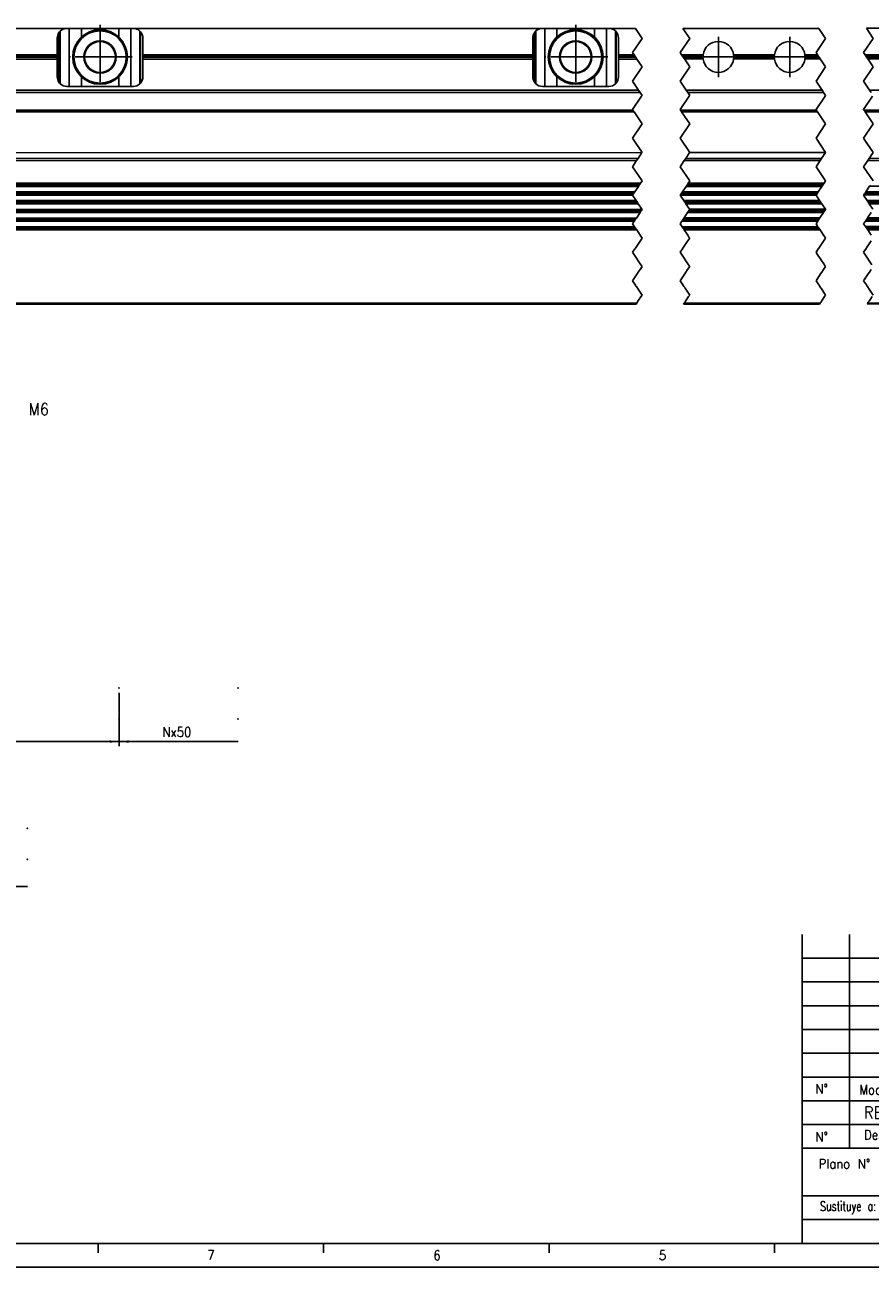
# Model space of a CAD drawing. Header units: millimetres. Extents: x -285 to 1270, y -233 to 203.
# Tile 4 of 26: x -44 to 134, y -217 to 44. Entities that reach past the tile are written whole.
import ezdxf

# ---------------------------------------------------------------- set-up
doc = ezdxf.new("R2010")
doc.units = ezdxf.units.MM
doc.linetypes.add('DOT_CENTER', pattern=[14, 12, -1, 0, -1])
doc.layers.add('1', color=7, linetype='Continuous')
doc.styles.add('CONVERTER_11', font='txt.shx', dxfattribs={"width": 0.9})
doc.styles.add('CONVERTER_13', font='txt.shx', dxfattribs={"width": 0.72})
doc.dimstyles.new('ME10_DIM_10', dxfattribs={"dimtxt": 2, "dimasz": 2, "dimexe": 1, "dimexo": 1, "dimgap": 1, "dimtad": 1, "dimdsep": 46, "dimtxsty": 'CONVERTER_11', "dimsah": 1, "dimcen": 0.09, "dimclrd": 2, "dimclre": 2, "dimclrt": 2, "dimadec": 0, "dimazin": 0, "dimtfac": 1, "dimtdec": 4, "dimtix": 1, "dimtmove": 0, "dimatfit": 3, "dimfxl": 1, "dimtolj": 1, "dimtzin": 0, "dimarcsym": 0})
doc.dimstyles.new('ME10_DIM_11', dxfattribs={"dimtxt": 2, "dimasz": 2, "dimexe": 1, "dimexo": 1, "dimgap": 1, "dimtad": 1, "dimdsep": 46, "dimtxsty": 'CONVERTER_11', "dimsah": 1, "dimcen": 0.09, "dimclrd": 2, "dimclre": 2, "dimclrt": 2, "dimadec": 0, "dimazin": 0, "dimtfac": 1, "dimtdec": 4, "dimtix": 1, "dimtmove": 0, "dimatfit": 3, "dimfxl": 1, "dimtolj": 1, "dimtzin": 0, "dimarcsym": 0})
doc.dimstyles.new('ME10_DIM_12', dxfattribs={"dimtxt": 2, "dimasz": 2, "dimexe": 1, "dimexo": 1, "dimgap": 1, "dimtad": 1, "dimdsep": 46, "dimtxsty": 'CONVERTER_11', "dimsah": 1, "dimcen": 0.09, "dimclrd": 2, "dimclre": 2, "dimclrt": 2, "dimadec": 0, "dimazin": 0, "dimtfac": 1, "dimtdec": 4, "dimtix": 1, "dimtmove": 0, "dimatfit": 3, "dimfxl": 1, "dimtolj": 1, "dimtzin": 0, "dimarcsym": 0})
doc.dimstyles.new('ME10_DIM_13', dxfattribs={"dimtxt": 2, "dimasz": 2, "dimexe": 1, "dimexo": 1, "dimgap": 1, "dimtad": 1, "dimdsep": 46, "dimtxsty": 'CONVERTER_11', "dimsah": 1, "dimcen": 0.09, "dimclrd": 2, "dimclre": 2, "dimclrt": 2, "dimadec": 0, "dimazin": 0, "dimtfac": 1, "dimtdec": 4, "dimtix": 1, "dimtmove": 0, "dimatfit": 3, "dimfxl": 1, "dimtolj": 1, "dimtzin": 0, "dimarcsym": 0})
doc.dimstyles.new('ME10_DIM_14', dxfattribs={"dimtxt": 2, "dimasz": 2, "dimexe": 1, "dimexo": 1, "dimgap": 1, "dimtad": 1, "dimdsep": 46, "dimtxsty": 'CONVERTER_11', "dimsah": 1, "dimcen": 0.09, "dimclrd": 2, "dimclre": 2, "dimclrt": 2, "dimadec": 0, "dimazin": 0, "dimtfac": 1, "dimtdec": 4, "dimtix": 1, "dimtmove": 0, "dimatfit": 3, "dimfxl": 1, "dimtolj": 1, "dimtzin": 0, "dimarcsym": 0})
doc.dimstyles.new('ME10_DIM_15', dxfattribs={"dimtxt": 2, "dimasz": 2, "dimexe": 1, "dimexo": 1, "dimgap": 1, "dimtad": 1, "dimdsep": 46, "dimtxsty": 'CONVERTER_11', "dimsah": 1, "dimcen": 0.09, "dimclrd": 2, "dimclre": 2, "dimclrt": 2, "dimadec": 0, "dimazin": 0, "dimtfac": 1, "dimtdec": 4, "dimtix": 1, "dimtmove": 0, "dimatfit": 3, "dimfxl": 1, "dimtolj": 1, "dimtzin": 0, "dimarcsym": 0})
doc.dimstyles.new('ME10_DIM_16', dxfattribs={"dimtxt": 2, "dimasz": 2, "dimexe": 1, "dimexo": 1, "dimgap": 1, "dimtad": 1, "dimdsep": 46, "dimtxsty": 'CONVERTER_11', "dimsah": 1, "dimcen": 0.09, "dimclrd": 2, "dimclre": 2, "dimclrt": 2, "dimadec": 0, "dimazin": 0, "dimtfac": 1, "dimtdec": 4, "dimtix": 1, "dimtmove": 0, "dimatfit": 3, "dimfxl": 1, "dimtolj": 1, "dimtzin": 0, "dimarcsym": 0})
doc.dimstyles.new('ME10_DIM_17', dxfattribs={"dimtxt": 2, "dimasz": 2, "dimexe": 1, "dimexo": 1, "dimgap": 1, "dimtad": 1, "dimdsep": 46, "dimtxsty": 'CONVERTER_11', "dimsah": 1, "dimcen": 0.09, "dimclrd": 2, "dimclre": 2, "dimclrt": 2, "dimadec": 0, "dimazin": 0, "dimtfac": 1, "dimtdec": 4, "dimtix": 1, "dimtmove": 0, "dimatfit": 3, "dimfxl": 1, "dimtolj": 1, "dimtzin": 0, "dimarcsym": 0})
doc.dimstyles.new('ME10_DIM_18', dxfattribs={"dimtxt": 2, "dimasz": 2, "dimexe": 1, "dimexo": 1, "dimgap": 1, "dimtad": 1, "dimdsep": 46, "dimtxsty": 'CONVERTER_11', "dimsah": 1, "dimcen": 0.09, "dimclrd": 2, "dimclre": 2, "dimclrt": 2, "dimadec": 0, "dimazin": 0, "dimtfac": 1, "dimtdec": 4, "dimtix": 1, "dimtmove": 0, "dimatfit": 3, "dimfxl": 1, "dimtolj": 1, "dimtzin": 0, "dimarcsym": 0})
doc.dimstyles.new('ME10_DIM_19', dxfattribs={"dimtxt": 2, "dimasz": 2, "dimexe": 1, "dimexo": 1, "dimgap": 1, "dimtad": 1, "dimdsep": 46, "dimtxsty": 'CONVERTER_11', "dimsah": 1, "dimcen": 0.09, "dimclrd": 2, "dimclre": 2, "dimclrt": 2, "dimadec": 0, "dimazin": 0, "dimtfac": 1, "dimtdec": 4, "dimtix": 1, "dimtmove": 0, "dimatfit": 3, "dimfxl": 1, "dimtolj": 1, "dimtzin": 0, "dimarcsym": 0})

# ---------------------------------------------------------------- blocks, each defined once
blk = doc.blocks.new('Marco_a2', base_point=(304.21, -212.02))
at = {"layer": '1', "color": 7, "linetype": 'Continuous'}
for p, q in [((119.21, -212.02), (119.21, -147.02)), ((129.21, -192.02), (129.21, -147.02)), ((119.21, -182.02), (184.21, -182.02)), ((119.21, -192.02), (304.21, -192.02)), ((119.21, -202.02), (169.21, -202.02)), ((-264.79, -212.02), (304.21, -212.02))]:
    blk.add_line(p, q, dxfattribs=at)
at = {"layer": '1', "color": 2, "linetype": 'Continuous'}
for p, q in [((119.21, -152.02), (304.21, -152.02)), ((119.21, -157.02), (252.21, -157.02)), ((119.21, -162.02), (252.21, -162.02)), ((119.21, -167.02), (252.21, -167.02)), ((119.21, -172.02), (252.21, -172.02)), ((119.21, -177.02), (252.21, -177.02)), ((304.21, -187.02), (119.21, -187.02)), ((119.21, -207.02), (169.21, -207.02)), ((-28.81, -212.02), (-28.81, -214.02)), ((18.61, -212.02), (18.61, -214.02)), ((66.03, -212.02), (66.03, -214.02)), ((113.44, -212.02), (113.44, -214.02)), ((-284.79, -217.02), (309.21, -217.02))]:
    blk.add_line(p, q, dxfattribs=at)
at = {"layer": '1', "color": 2, "char_height": 2}
for s, insert, attachment_point, line_spacing_factor, style in [('N°', (123.33, -179.52), 5, 1.320528, 'CONVERTER_11'), ('Modificado', (131.24, -179.69), 4, 1.320528, 'CONVERTER_11'), ('Designación', (132.21, -189.52), 4, 1.320528, 'CONVERTER_11'), ('N°', (123.33, -189.6), 5, 1.320528, 'CONVERTER_11'), ('Plano N°', (133.54, -195.28), 6, 1.320528, 'CONVERTER_11'), ('Sustituye a:', (134.77, -204.52), 6, 1.320528, 'CONVERTER_13'), ('7', (-5.83, -214.46), 4, 1.20048, 'CONVERTER_11'), ('6', (41.68, -214.53), 4, 1.20048, 'CONVERTER_11'), ('5', (89.09, -214.53), 4, 1.20048, 'CONVERTER_11')]:
    blk.add_mtext(s, dxfattribs=dict(at, insert=insert, attachment_point=attachment_point, line_spacing_factor=line_spacing_factor, style=style))
blk = doc.blocks.new('Top', base_point=(304.21, -212.02))
blk.add_blockref('Marco_a2', (304.21, -212.02))
at = {"layer": '1', "color": 2, "style": 'CONVERTER_11', "width": 0.9}
blk.add_text('REGLA_SERIE_G2-640-T', height=2.5, dxfattribs=at).set_placement((132.21, -185.75))
blk = doc.blocks.new('*D52')
at = {"layer": '1', "color": 2, "linetype": 'Continuous'}
for p, q in [((-79.39, -125.71), (-79.39, -163.29)), ((-69.31, -150.71), (-69.31, -163.29)), ((-79.39, -162.29), (-69.31, -162.29)), ((-69.31, -162.29), (-59.54, -162.29))]:
    blk.add_line(p, q, dxfattribs=at)
at = {"layer": '1', "color": 2}
for points in [[(-77.39, -162.03), (-77.39, -162.56), (-79.39, -162.29)], [(-71.31, -162.56), (-71.31, -162.03), (-69.31, -162.29)]]:
    blk.add_solid(points, dxfattribs=at)
at = {"layer": '1', "color": 2, "insert": (-66.19, -161.29), "char_height": 2, "attachment_point": 7, "rotation": 0.0001, "line_spacing_factor": 0.60024, "style": 'CONVERTER_11'}
blk.add_mtext('10.08', dxfattribs=at)
blk = doc.blocks.new('*D53')
at = {"layer": '1', "color": 2, "linetype": 'Continuous'}
for p, q in [((-99.39, -125.71), (-99.39, -170.9)), ((-89.33, -150.71), (-89.33, -170.9)), ((-99.39, -169.9), (-89.33, -169.9)), ((-89.33, -169.9), (-81.6, -169.9))]:
    blk.add_line(p, q, dxfattribs=at)
at = {"layer": '1', "color": 2}
for points in [[(-97.39, -169.64), (-97.39, -170.16), (-99.39, -169.9)], [(-91.33, -170.16), (-91.33, -169.64), (-89.33, -169.9)]]:
    blk.add_solid(points, dxfattribs=at)
at = {"layer": '1', "color": 2, "insert": (-88.25, -168.9), "char_height": 2, "attachment_point": 7, "rotation": 0.0001, "line_spacing_factor": 0.60024, "style": 'CONVERTER_11'}
blk.add_mtext('10.06', dxfattribs=at)
blk = doc.blocks.new('*D54')
at = {"layer": '1', "color": 2, "linetype": 'Continuous'}
for p, q in [((-119.39, -125.71), (-119.39, -170.9)), ((-109.35, -150.71), (-109.35, -170.9)), ((-127.43, -169.9), (-119.39, -169.9)), ((-119.39, -169.9), (-109.35, -169.9))]:
    blk.add_line(p, q, dxfattribs=at)
at = {"layer": '1', "color": 2}
for points in [[(-117.39, -169.64), (-117.39, -170.16), (-119.39, -169.9)], [(-111.35, -170.16), (-111.35, -169.64), (-109.35, -169.9)]]:
    blk.add_solid(points, dxfattribs=at)
at = {"layer": '1', "color": 2, "insert": (-127.43, -168.9), "char_height": 2, "attachment_point": 7, "rotation": 0.0001, "line_spacing_factor": 0.60024, "style": 'CONVERTER_11'}
blk.add_mtext('10.04', dxfattribs=at)
blk = doc.blocks.new('*D55')
at = {"layer": '1', "color": 2, "linetype": 'Continuous'}
for p, q in [((-139.39, -125.71), (-139.39, -163.29)), ((-129.37, -150.71), (-129.37, -163.29)), ((-147.69, -162.29), (-139.39, -162.29)), ((-139.39, -162.29), (-129.37, -162.29))]:
    blk.add_line(p, q, dxfattribs=at)
at = {"layer": '1', "color": 2}
for points in [[(-137.39, -162.03), (-137.39, -162.56), (-139.39, -162.29)], [(-131.37, -162.56), (-131.37, -162.03), (-129.37, -162.29)]]:
    blk.add_solid(points, dxfattribs=at)
at = {"layer": '1', "color": 2, "insert": (-147.69, -161.29), "char_height": 2, "attachment_point": 7, "rotation": 0.0001, "line_spacing_factor": 0.60024, "style": 'CONVERTER_11'}
blk.add_mtext('10.02', dxfattribs=at)
blk = doc.blocks.new('*D56')
at = {"layer": '1', "color": 2, "linetype": 'Continuous'}
for p, q in [((-59.39, -125.71), (-59.39, -137.96)), ((-43.69, -136.96), (-59.39, -136.96))]:
    blk.add_line(p, q, dxfattribs=at)
at = {"layer": '1', "color": 2}
blk.add_solid([(-57.39, -136.7), (-57.39, -137.23), (-59.39, -136.96)], dxfattribs=at)
at = {"layer": '1', "color": 2, "insert": (-54.94, -135.96), "char_height": 2, "attachment_point": 7, "rotation": 0.0001, "line_spacing_factor": 0.60024, "style": 'CONVERTER_11'}
blk.add_mtext('Nx20', dxfattribs=at)
blk = doc.blocks.new('*D57')
at = {"layer": '1', "color": 2, "linetype": 'Continuous'}
for p, q in [((-24.39, -96.19), (-24.39, -107.44)), ((0.61, -106.44), (-24.39, -106.44))]:
    blk.add_line(p, q, dxfattribs=at)
at = {"layer": '1', "color": 2}
blk.add_solid([(-22.39, -106.18), (-22.39, -106.7), (-24.39, -106.44)], dxfattribs=at)
at = {"layer": '1', "color": 2, "insert": (-15.29, -105.44), "char_height": 2, "attachment_point": 7, "rotation": 0.0001, "line_spacing_factor": 0.60024, "style": 'CONVERTER_11'}
blk.add_mtext('Nx50', dxfattribs=at)
blk = doc.blocks.new('*D58')
at = {"layer": '1', "color": 2, "linetype": 'Continuous'}
for p, q in [((-79.39, -125.71), (-79.39, -137.96)), ((-59.39, -125.71), (-59.39, -137.96)), ((-79.39, -136.96), (-59.39, -136.96))]:
    blk.add_line(p, q, dxfattribs=at)
at = {"layer": '1', "color": 2}
for points in [[(-77.39, -136.7), (-77.39, -137.23), (-79.39, -136.96)], [(-61.39, -137.23), (-61.39, -136.7), (-59.39, -136.96)]]:
    blk.add_solid(points, dxfattribs=at)
at = {"layer": '1', "color": 2, "insert": (-70.89, -135.96), "char_height": 2, "attachment_point": 7, "rotation": 0.0001, "line_spacing_factor": 0.60024, "style": 'CONVERTER_11'}
blk.add_mtext('20', dxfattribs=at)
blk = doc.blocks.new('*D59')
at = {"layer": '1', "color": 2, "linetype": 'Continuous'}
for p, q in [((-99.39, -125.71), (-99.39, -137.96)), ((-79.39, -125.71), (-79.39, -137.96)), ((-99.39, -136.96), (-79.39, -136.96))]:
    blk.add_line(p, q, dxfattribs=at)
at = {"layer": '1', "color": 2}
for points in [[(-97.39, -136.7), (-97.39, -137.23), (-99.39, -136.96)], [(-81.39, -137.23), (-81.39, -136.7), (-79.39, -136.96)]]:
    blk.add_solid(points, dxfattribs=at)
at = {"layer": '1', "color": 2, "insert": (-90.89, -135.96), "char_height": 2, "attachment_point": 7, "rotation": 0.0001, "line_spacing_factor": 0.60024, "style": 'CONVERTER_11'}
blk.add_mtext('20', dxfattribs=at)
blk = doc.blocks.new('*D60')
at = {"layer": '1', "color": 2, "linetype": 'Continuous'}
for p, q in [((-119.39, -125.71), (-119.39, -137.96)), ((-99.39, -125.71), (-99.39, -137.96)), ((-119.39, -136.96), (-99.39, -136.96))]:
    blk.add_line(p, q, dxfattribs=at)
at = {"layer": '1', "color": 2}
for points in [[(-117.39, -136.7), (-117.39, -137.23), (-119.39, -136.96)], [(-101.39, -137.23), (-101.39, -136.7), (-99.39, -136.96)]]:
    blk.add_solid(points, dxfattribs=at)
at = {"layer": '1', "color": 2, "insert": (-110.89, -135.96), "char_height": 2, "attachment_point": 7, "rotation": 0.0001, "line_spacing_factor": 0.60024, "style": 'CONVERTER_11'}
blk.add_mtext('20', dxfattribs=at)
blk = doc.blocks.new('*D61')
at = {"layer": '1', "color": 2, "linetype": 'Continuous'}
for p, q in [((-139.39, -125.71), (-139.39, -137.96)), ((-119.39, -125.71), (-119.39, -137.96)), ((-139.39, -136.96), (-119.39, -136.96))]:
    blk.add_line(p, q, dxfattribs=at)
at = {"layer": '1', "color": 2}
for points in [[(-137.39, -136.7), (-137.39, -137.23), (-139.39, -136.96)], [(-121.39, -137.23), (-121.39, -136.7), (-119.39, -136.96)]]:
    blk.add_solid(points, dxfattribs=at)
at = {"layer": '1', "color": 2, "insert": (-130.89, -135.96), "char_height": 2, "attachment_point": 7, "rotation": 0.0001, "line_spacing_factor": 0.60024, "style": 'CONVERTER_11'}
blk.add_mtext('20', dxfattribs=at)
blk = doc.blocks.new('*D62')
at = {"layer": '1', "color": 2, "linetype": 'Continuous'}
for p, q in [((-74.39, -96.19), (-74.39, -107.44)), ((-24.39, -96.19), (-24.39, -107.44)), ((-74.39, -106.44), (-24.39, -106.44))]:
    blk.add_line(p, q, dxfattribs=at)
at = {"layer": '1', "color": 2}
for points in [[(-72.39, -106.18), (-72.39, -106.7), (-74.39, -106.44)], [(-26.39, -106.7), (-26.39, -106.18), (-24.39, -106.44)]]:
    blk.add_solid(points, dxfattribs=at)
at = {"layer": '1', "color": 2, "insert": (-53.64, -105.44), "char_height": 2, "attachment_point": 7, "rotation": 0.0001, "line_spacing_factor": 0.60024, "style": 'CONVERTER_11'}
blk.add_mtext('50', dxfattribs=at)
blk = doc.blocks.new('*D63')
at = {"layer": '1', "color": 2, "linetype": 'Continuous'}
for p, q in [((-124.39, -96.19), (-124.39, -107.44)), ((-74.39, -96.19), (-74.39, -107.44)), ((-124.39, -106.44), (-74.39, -106.44))]:
    blk.add_line(p, q, dxfattribs=at)
at = {"layer": '1', "color": 2}
for points in [[(-122.39, -106.18), (-122.39, -106.7), (-124.39, -106.44)], [(-76.39, -106.7), (-76.39, -106.18), (-74.39, -106.44)]]:
    blk.add_solid(points, dxfattribs=at)
at = {"layer": '1', "color": 2, "insert": (-103.02, -105.44), "char_height": 2, "attachment_point": 7, "rotation": 0.0001, "line_spacing_factor": 0.60024, "style": 'CONVERTER_11'}
blk.add_mtext('50', dxfattribs=at)
blk = doc.blocks.new('REGLA__10', base_point=(-163.4, -18.42))
at = {"color": 7, "linetype": 'Continuous'}
for p, q in [((-121.4, 43.58), (-35.4, 43.58)), ((-35.4, 43.58), (-34.9, 43.58)), ((-34.9, 43.58), (-32.34, 43.58)), ((-32.34, 43.58), (-24.46, 43.58)), ((-24.46, 43.58), (-21.9, 43.58)), ((-21.9, 43.58), (-21.4, 43.58)), ((-21.4, 43.58), (64.6, 43.59)), ((-20.04, 31.92), (-20.04, 43.04)), ((-19.88, 42.88), (-19.88, 32.09)), ((64.6, 43.59), (65.1, 43.59)), ((65.1, 43.59), (67.66, 43.59)), ((67.66, 43.59), (75.54, 43.59)), ((75.54, 43.59), (78.1, 43.59)), ((78.1, 43.59), (78.6, 43.59)), ((78.6, 43.59), (84.17, 43.59)), ((79.96, 31.93), (79.96, 43.05)), ((80.12, 42.88), (80.12, 32.1)), ((94.16, 43.6), (122.74, 43.6)), ((132.73, 43.62), (161.6, 43.62)), ((-37.4, 38.02), (-37.4, 41.58)), ((-19.4, 38.03), (-19.4, 41.58)), ((62.6, 38.03), (62.6, 41.59)), ((80.6, 38.03), (80.6, 41.59)), ((-119.4, 38.02), (-37.4, 38.02)), ((-37.4, 37.14), (-119.4, 37.14)), ((-37.4, 37.14), (-37.4, 38.02)), ((-37.4, 33.38), (-37.4, 37.14)), ((-19.4, 38.03), (62.6, 38.03)), ((-19.4, 37.14), (-19.4, 38.03)), ((62.6, 37.15), (-19.4, 37.14)), ((-19.4, 33.38), (-19.4, 37.14)), ((62.6, 37.15), (62.6, 38.03)), ((62.6, 33.39), (62.6, 37.15)), ((80.6, 38.03), (83.88, 38.03)), ((80.6, 37.15), (80.6, 38.03)), ((80.6, 33.39), (80.6, 37.15)), ((84.47, 37.15), (80.6, 37.15)), ((93.87, 38.04), (98.38, 38.04)), ((98.38, 37.16), (94.46, 37.16)), ((104.82, 38.04), (113.38, 38.04)), ((104.82, 37.16), (113.38, 37.16)), ((119.82, 38.05), (122.45, 38.05)), ((119.82, 37.16), (123.04, 37.16)), ((132.44, 38.06), (159.6, 38.06)), ((159.6, 37.18), (133.02, 37.18)), ((-35.4, 31.38), (-34.9, 31.38)), ((-32.34, 31.38), (-34.9, 31.38)), ((-32.34, 31.38), (-24.46, 31.38)), ((-21.9, 31.38), (-24.46, 31.38)), ((-21.4, 31.38), (-21.9, 31.38)), ((64.6, 31.39), (65.1, 31.39)), ((67.66, 31.39), (65.1, 31.39)), ((67.66, 31.39), (75.54, 31.39)), ((78.1, 31.39), (75.54, 31.39)), ((78.6, 31.39), (78.1, 31.39)), ((84.84, 30.59), (-151.1, 30.58)), ((123.41, 30.6), (94.83, 30.6)), ((182.3, 30.63), (133.4, 30.62)), ((-151.1, 26.17), (83.77, 26.19)), ((93.77, 26.2), (122.34, 26.2)), ((132.33, 26.22), (182.3, 26.22)), ((-147.03, 26), (83.89, 26.01)), ((93.88, 26.02), (122.46, 26.03)), ((132.45, 26.04), (178.23, 26.05)), ((-152.9, 17.44), (85.54, 17.46)), ((95.54, 17.47), (124.12, 17.47)), ((85.26, 11.04), (-151.1, 11.02)), ((123.84, 11.05), (95.26, 11.05)), ((-151.1, 10.34), (84.8, 10.35)), ((84.03, 9.2), (-151.1, 9.19)), ((-151.1, 8.5), (83.58, 8.52)), ((93.59, 8.53), (122.17, 8.53)), ((122.62, 9.22), (94.04, 9.21)), ((94.81, 10.36), (123.39, 10.37)), ((132.18, 8.55), (182.3, 8.55)), ((182.3, 9.24), (132.63, 9.23)), ((133.4, 10.38), (182.3, 10.39)), ((-151.1, 7.35), (84.32, 7.37)), ((-151.1, 6.67), (84.77, 6.69)), ((85.54, 5.54), (-151.1, 5.52)), ((94.31, 7.38), (122.89, 7.38)), ((94.77, 6.7), (123.34, 6.7)), ((124.11, 5.55), (95.53, 5.55)), ((132.88, 7.4), (182.3, 7.4)), ((133.33, 6.72), (182.3, 6.72)), ((-151.1, 4.84), (85.14, 4.85)), ((84.37, 3.7), (-151.1, 3.69)), ((-151.1, 3.01), (83.91, 3.02)), ((93.92, 3.03), (122.5, 3.03)), ((122.96, 3.72), (94.38, 3.72)), ((95.14, 4.87), (123.72, 4.87)), ((132.51, 3.05), (182.3, 3.06)), ((182.3, 3.74), (132.97, 3.74)), ((83.98, 1.87), (-151.1, 1.86)), ((84.44, 1.19), (-151.1, 1.17)), ((122.55, 1.88), (93.98, 1.88)), ((123.01, 1.2), (94.43, 1.2)), ((182.3, 1.91), (132.54, 1.9)), ((182.3, 1.22), (133, 1.22)), ((-151.1, -14.42), (84.29, -14.41)), ((122.88, -14.4), (94.3, -14.4)), ((132.89, -14.38), (182.3, -14.38))]:
    blk.add_line(p, q, dxfattribs=at)
at = {"color": 3, "linetype": 'Continuous'}
for p, q in [((-37.07, 42.69), (-37.07, 32.28)), ((-36.77, 31.92), (-36.77, 43.04)), ((-34.9, 31.38), (-34.9, 43.58)), ((-32.34, 41.77), (-32.34, 43.58)), ((-24.46, 41.77), (-24.46, 43.58)), ((-21.9, 31.38), (-21.9, 43.58)), ((62.93, 32.28), (62.93, 42.7)), ((63.23, 31.93), (63.23, 43.05)), ((65.1, 31.39), (65.1, 43.59)), ((67.66, 41.78), (67.66, 43.59)), ((75.54, 41.78), (75.54, 43.59)), ((78.1, 31.39), (78.1, 43.59)), ((-119.4, 37.65), (-37.4, 37.65)), ((-119.4, 37.51), (-37.4, 37.51)), ((-19.4, 37.65), (62.6, 37.66)), ((-19.4, 37.51), (62.6, 37.52)), ((80.6, 37.66), (84.12, 37.66)), ((80.6, 37.52), (84.22, 37.52)), ((94.12, 37.67), (98.35, 37.67)), ((94.21, 37.53), (98.35, 37.53)), ((104.85, 37.67), (113.35, 37.67)), ((104.85, 37.53), (113.35, 37.53)), ((119.85, 37.67), (122.69, 37.67)), ((119.85, 37.53), (122.79, 37.53)), ((132.68, 37.69), (159.6, 37.69)), ((132.78, 37.55), (159.6, 37.55)), ((-32.34, 31.38), (-32.34, 33.4)), ((-24.46, 31.38), (-24.46, 33.4)), ((67.66, 31.39), (67.66, 33.4)), ((75.54, 31.39), (75.54, 33.4)), ((85.17, 30.09), (-151.1, 30.08)), ((123.74, 30.1), (95.16, 30.1)), ((-151.1, 26.37), (83.64, 26.39)), ((93.63, 26.4), (122.21, 26.4)), ((132.2, 26.42), (182.3, 26.42)), ((132.38, 26.15), (178.12, 26.15)), ((-146.92, 26.1), (83.82, 26.12)), ((93.81, 26.13), (122.39, 26.13)), ((-152.9, 16.22), (84.72, 16.23)), ((-151.1, 15.75), (84.41, 15.77)), ((94.42, 15.78), (123, 15.78)), ((94.73, 16.24), (123.31, 16.25)), ((133.01, 15.8), (182.3, 15.8)), ((133.32, 16.26), (184.1, 16.27)), ((85.08, 10.77), (-151.1, 10.75)), ((84.98, 10.62), (-151.1, 10.61)), ((123.57, 10.64), (94.99, 10.64)), ((123.66, 10.78), (95.08, 10.78)), ((83.85, 8.93), (-151.1, 8.92)), ((83.76, 8.79), (-151.1, 8.78)), ((122.35, 8.8), (93.77, 8.8)), ((122.44, 8.95), (93.86, 8.94)), ((182.3, 8.83), (132.36, 8.82)), ((182.3, 8.97), (132.45, 8.96)), ((84.5, 7.1), (-151.1, 7.08)), ((84.59, 6.96), (-151.1, 6.94)), ((85.41, 5.27), (-151.1, 5.25)), ((123.07, 7.11), (94.49, 7.11)), ((123.16, 6.97), (94.59, 6.97)), ((124, 5.28), (95.42, 5.28)), ((182.3, 7.13), (133.06, 7.13)), ((182.3, 6.99), (133.15, 6.99)), ((85.32, 5.13), (-151.1, 5.11)), ((84.19, 3.43), (-151.1, 3.42)), ((84.09, 3.29), (-151.1, 3.28)), ((122.68, 3.31), (94.1, 3.3)), ((122.78, 3.45), (94.2, 3.44)), ((123.9, 5.14), (95.32, 5.14)), ((182.3, 3.33), (132.69, 3.32)), ((182.3, 3.47), (132.79, 3.46)), ((84.17, 1.6), (-151.1, 1.58)), ((84.26, 1.46), (-151.1, 1.44)), ((122.73, 1.61), (94.16, 1.61)), ((122.83, 1.47), (94.25, 1.47)), ((182.3, 1.63), (132.72, 1.63)), ((182.3, 1.49), (132.82, 1.49)), ((84.43, -14.21), (-151.1, -14.22)), ((123.01, -14.2), (94.43, -14.2)), ((133.02, -14.18), (182.3, -14.18))]:
    blk.add_line(p, q, dxfattribs=at)
at = {"color": 2, "linetype": 'DOT_CENTER'}
for p, q in [((84.17, 43.59), (85.57, 41.5)), ((95.57, 41.5), (94.16, 43.6)), ((122.74, 43.6), (124.14, 41.5)), ((134.14, 41.5), (132.73, 43.62)), ((85.57, 41.5), (83.57, 38.5)), ((93.57, 38.5), (95.57, 41.5)), ((124.14, 41.5), (122.14, 38.5)), ((132.14, 38.5), (134.14, 41.5)), ((83.57, 38.5), (83.88, 38.03)), ((84.12, 37.66), (83.88, 38.03)), ((84.12, 37.66), (84.22, 37.52)), ((84.47, 37.15), (84.22, 37.52)), ((84.47, 37.15), (85.57, 35.5)), ((93.87, 38.04), (93.57, 38.5)), ((93.87, 38.04), (94.12, 37.67)), ((94.21, 37.53), (94.12, 37.67)), ((94.21, 37.53), (94.46, 37.16)), ((95.57, 35.5), (94.46, 37.16)), ((122.14, 38.5), (122.45, 38.05)), ((122.69, 37.67), (122.45, 38.05)), ((122.69, 37.67), (122.79, 37.53)), ((123.04, 37.16), (122.79, 37.53)), ((123.04, 37.16), (124.14, 35.5)), ((132.44, 38.06), (132.14, 38.5)), ((132.44, 38.06), (132.68, 37.69)), ((132.78, 37.55), (132.68, 37.69)), ((132.78, 37.55), (133.02, 37.18)), ((134.14, 35.5), (133.02, 37.18)), ((85.57, 35.5), (83.57, 32.5)), ((93.57, 32.5), (95.57, 35.5)), ((124.14, 35.5), (122.14, 32.5)), ((132.14, 32.5), (134.14, 35.5)), ((83.57, 32.5), (84.84, 30.59)), ((94.83, 30.6), (93.57, 32.5)), ((122.14, 32.5), (123.41, 30.6)), ((133.4, 30.62), (132.14, 32.5)), ((85.45, 29.32), (83.57, 26.5)), ((85.17, 30.09), (84.84, 30.59)), ((85.17, 30.09), (85.57, 29.5)), ((85.57, 29.5), (85.45, 29.32)), ((93.57, 26.5), (95.45, 29.33)), ((94.83, 30.6), (95.16, 30.1)), ((95.57, 29.5), (95.16, 30.1)), ((95.45, 29.33), (95.57, 29.5)), ((124.03, 29.33), (122.14, 26.5)), ((123.74, 30.1), (123.41, 30.6)), ((123.74, 30.1), (124.14, 29.5)), ((124.14, 29.5), (124.03, 29.33)), ((132.14, 26.5), (134.04, 29.35)), ((133.4, 30.62), (133.73, 30.12)), ((83.57, 26.5), (83.64, 26.39)), ((83.77, 26.19), (83.64, 26.39)), ((83.77, 26.19), (83.82, 26.12)), ((93.63, 26.4), (93.57, 26.5)), ((93.63, 26.4), (93.77, 26.2)), ((93.81, 26.13), (93.77, 26.2)), ((122.14, 26.5), (122.21, 26.4)), ((122.34, 26.2), (122.21, 26.4)), ((122.34, 26.2), (122.39, 26.13)), ((132.2, 26.42), (132.14, 26.5)), ((132.2, 26.42), (132.33, 26.22)), ((132.38, 26.15), (132.33, 26.22)), ((132.38, 26.15), (132.45, 26.04)), ((83.89, 26.01), (83.82, 26.12)), ((83.89, 26.01), (85.57, 23.5)), ((93.81, 26.13), (93.88, 26.02)), ((95.57, 23.5), (93.88, 26.02)), ((122.46, 26.03), (122.39, 26.13)), ((122.46, 26.03), (124.14, 23.5)), ((134.14, 23.5), (132.45, 26.04)), ((85.57, 23.5), (83.57, 20.5)), ((93.57, 20.5), (95.57, 23.5)), ((124.14, 23.5), (122.14, 20.5)), ((132.14, 20.5), (134.14, 23.5)), ((83.57, 20.5), (85.57, 17.5)), ((95.57, 17.5), (93.57, 20.5)), ((122.14, 20.5), (124.14, 17.5)), ((134.14, 17.5), (132.14, 20.5)), ((84.41, 15.77), (83.57, 14.5)), ((84.41, 15.77), (84.72, 16.23)), ((84.72, 16.23), (85.54, 17.46)), ((85.57, 17.5), (85.54, 17.46)), ((93.57, 14.5), (94.42, 15.78)), ((94.73, 16.24), (94.42, 15.78)), ((95.54, 17.47), (94.73, 16.24)), ((95.54, 17.47), (95.57, 17.5)), ((123, 15.78), (122.14, 14.5)), ((123, 15.78), (123.31, 16.25)), ((123.31, 16.25), (124.12, 17.47)), ((124.14, 17.5), (124.12, 17.47)), ((132.14, 14.5), (133.01, 15.8)), ((133.32, 16.26), (133.01, 15.8)), ((134.14, 17.49), (133.32, 16.26)), ((83.57, 14.5), (85.57, 11.5)), ((95.57, 11.5), (93.57, 14.5)), ((122.14, 14.5), (124.14, 11.5)), ((134.14, 11.5), (132.14, 14.5)), ((84.98, 10.62), (84.8, 10.35)), ((85.08, 10.77), (84.98, 10.62)), ((85.26, 11.04), (85.08, 10.77)), ((85.57, 11.5), (85.26, 11.04)), ((94.81, 10.36), (94.99, 10.64)), ((94.99, 10.64), (95.08, 10.78)), ((95.08, 10.78), (95.26, 11.05)), ((95.26, 11.05), (95.57, 11.5)), ((123.57, 10.64), (123.39, 10.37)), ((123.66, 10.78), (123.57, 10.64)), ((123.84, 11.05), (123.66, 10.78)), ((124.14, 11.5), (123.84, 11.05)), ((133.4, 10.38), (133.58, 10.65)), ((83.58, 8.52), (83.57, 8.5)), ((83.57, 8.5), (84.32, 7.37)), ((83.76, 8.79), (83.58, 8.52)), ((83.85, 8.93), (83.76, 8.79)), ((84.03, 9.2), (83.85, 8.93)), ((84.8, 10.35), (84.03, 9.2)), ((93.57, 8.5), (93.59, 8.53)), ((94.31, 7.38), (93.57, 8.5)), ((93.59, 8.53), (93.77, 8.8)), ((93.77, 8.8), (93.86, 8.94)), ((93.86, 8.94), (94.04, 9.21)), ((94.04, 9.21), (94.81, 10.36)), ((122.17, 8.53), (122.14, 8.5)), ((122.14, 8.5), (122.89, 7.38)), ((122.35, 8.8), (122.17, 8.53)), ((122.44, 8.95), (122.35, 8.8)), ((122.62, 9.22), (122.44, 8.95)), ((123.39, 10.37), (122.62, 9.22)), ((132.14, 8.5), (132.18, 8.55)), ((132.88, 7.4), (132.14, 8.5)), ((132.18, 8.55), (132.36, 8.82)), ((132.36, 8.82), (132.45, 8.96)), ((132.45, 8.96), (132.63, 9.23)), ((132.63, 9.23), (133.4, 10.38)), ((84.32, 7.37), (84.5, 7.1)), ((84.5, 7.1), (84.59, 6.96)), ((84.59, 6.96), (84.77, 6.69)), ((84.77, 6.69), (85.54, 5.54)), ((85.41, 5.27), (85.32, 5.13)), ((85.57, 5.5), (85.41, 5.27)), ((85.54, 5.54), (85.57, 5.5)), ((94.49, 7.11), (94.31, 7.38)), ((94.59, 6.97), (94.49, 7.11)), ((94.77, 6.7), (94.59, 6.97)), ((95.53, 5.55), (94.77, 6.7)), ((95.32, 5.14), (95.42, 5.28)), ((95.42, 5.28), (95.57, 5.5)), ((95.57, 5.5), (95.53, 5.55)), ((122.89, 7.38), (123.07, 7.11)), ((123.07, 7.11), (123.16, 6.97)), ((123.16, 6.97), (123.34, 6.7)), ((123.34, 6.7), (124.11, 5.55)), ((124, 5.28), (123.9, 5.14)), ((124.14, 5.5), (124, 5.28)), ((124.11, 5.55), (124.14, 5.5)), ((133.06, 7.13), (132.88, 7.4)), ((133.15, 6.99), (133.06, 7.13)), ((133.33, 6.72), (133.15, 6.99)), ((134.1, 5.57), (133.33, 6.72)), ((83.91, 3.02), (83.57, 2.5)), ((84.09, 3.29), (83.91, 3.02)), ((84.19, 3.43), (84.09, 3.29)), ((84.37, 3.7), (84.19, 3.43)), ((85.14, 4.85), (84.37, 3.7)), ((85.32, 5.13), (85.14, 4.85)), ((93.57, 2.5), (93.92, 3.03)), ((93.92, 3.03), (94.1, 3.3)), ((94.1, 3.3), (94.2, 3.44)), ((94.2, 3.44), (94.38, 3.72)), ((94.38, 3.72), (95.14, 4.87)), ((95.14, 4.87), (95.32, 5.14)), ((122.5, 3.03), (122.14, 2.5)), ((122.68, 3.31), (122.5, 3.03)), ((122.78, 3.45), (122.68, 3.31)), ((122.96, 3.72), (122.78, 3.45)), ((123.72, 4.87), (122.96, 3.72)), ((123.9, 5.14), (123.72, 4.87)), ((132.14, 2.5), (132.51, 3.05)), ((132.51, 3.05), (132.69, 3.32)), ((132.69, 3.32), (132.79, 3.46)), ((132.79, 3.46), (132.97, 3.74)), ((132.97, 3.74), (133.73, 4.89)), ((83.57, 2.5), (83.98, 1.87)), ((83.98, 1.87), (84.17, 1.6)), ((84.17, 1.6), (84.23, 1.51)), ((84.23, 1.51), (84.26, 1.46)), ((84.26, 1.46), (84.44, 1.19)), ((84.44, 1.19), (85.17, 0.1)), ((85.17, 0.1), (85.43, -0.3)), ((93.98, 1.88), (93.57, 2.5)), ((94.16, 1.61), (93.98, 1.88)), ((94.22, 1.52), (94.16, 1.61)), ((94.25, 1.47), (94.22, 1.52)), ((94.43, 1.2), (94.25, 1.47)), ((95.16, 0.11), (94.43, 1.2)), ((95.42, -0.29), (95.16, 0.11)), ((122.14, 2.5), (122.55, 1.88)), ((122.55, 1.88), (122.73, 1.61)), ((122.73, 1.61), (122.8, 1.52)), ((122.8, 1.52), (122.83, 1.47)), ((122.83, 1.47), (123.01, 1.2)), ((123.01, 1.2), (123.74, 0.11)), ((123.74, 0.11), (124, -0.28)), ((132.54, 1.9), (132.14, 2.5)), ((132.72, 1.63), (132.54, 1.9)), ((132.79, 1.54), (132.72, 1.63)), ((132.82, 1.49), (132.79, 1.54)), ((133, 1.22), (132.82, 1.49)), ((133.73, 0.13), (133, 1.22)), ((85.13, -1.15), (84.15, -2.62)), ((85.57, -0.5), (85.13, -1.15)), ((85.43, -0.3), (85.57, -0.5)), ((94.07, -2.75), (94.16, -2.61)), ((94.16, -2.61), (95.14, -1.14)), ((95.14, -1.14), (95.57, -0.5)), ((95.57, -0.5), (95.42, -0.29)), ((122.74, -2.61), (122.65, -2.74)), ((123.72, -1.14), (122.74, -2.61)), ((124.14, -0.5), (123.72, -1.14)), ((124, -0.28), (124.14, -0.5)), ((132.75, -2.59), (132.66, -2.73)), ((132.75, -2.59), (133.73, -1.12)), ((84.06, -2.76), (83.57, -3.5)), ((83.57, -3.5), (83.7, -3.71)), ((83.7, -3.71), (83.84, -3.91)), ((83.84, -3.91), (85.33, -6.15)), ((84.15, -2.62), (84.06, -2.76)), ((93.57, -3.5), (94.07, -2.75)), ((93.7, -3.7), (93.57, -3.5)), ((93.7, -3.7), (93.83, -3.9)), ((95.32, -6.13), (93.83, -3.9)), ((122.65, -2.74), (122.14, -3.5)), ((122.14, -3.5), (122.27, -3.7)), ((122.41, -3.9), (122.27, -3.7)), ((122.41, -3.9), (123.9, -6.13)), ((132.14, -3.5), (132.66, -2.73)), ((132.26, -3.68), (132.14, -3.5)), ((132.26, -3.68), (132.4, -3.88)), ((133.89, -6.11), (132.4, -3.88)), ((84.77, -7.69), (84.53, -8.06)), ((85.14, -7.15), (84.77, -7.69)), ((85.57, -6.5), (85.14, -7.15)), ((85.33, -6.15), (85.38, -6.22)), ((85.38, -6.22), (85.5, -6.41)), ((85.5, -6.41), (85.57, -6.5)), ((94.53, -8.05), (94.78, -7.68)), ((94.78, -7.68), (95.14, -7.13)), ((95.14, -7.13), (95.57, -6.5)), ((95.37, -6.21), (95.32, -6.13)), ((95.5, -6.4), (95.37, -6.21)), ((95.57, -6.5), (95.5, -6.4)), ((123.36, -7.67), (123.11, -8.04)), ((123.72, -7.13), (123.36, -7.67)), ((124.14, -6.5), (123.72, -7.13)), ((123.9, -6.13), (123.95, -6.2)), ((123.95, -6.2), (124.07, -6.4)), ((124.07, -6.4), (124.14, -6.5)), ((133.13, -8.03), (133.37, -7.66)), ((133.37, -7.66), (133.73, -7.11)), ((84.53, -8.06), (83.57, -9.5)), ((83.57, -9.5), (84.16, -10.39)), ((84.16, -10.39), (84.35, -10.68)), ((93.57, -9.5), (94.53, -8.05)), ((94.15, -10.38), (93.57, -9.5)), ((94.15, -10.38), (94.34, -10.67)), ((123.11, -8.04), (122.14, -9.5)), ((122.14, -9.5), (122.73, -10.38)), ((122.92, -10.66), (122.73, -10.38)), ((132.14, -9.5), (133.13, -8.03)), ((132.72, -10.36), (132.14, -9.5)), ((132.91, -10.65), (132.72, -10.36)), ((84.35, -10.68), (84.37, -10.7)), ((84.37, -10.7), (84.52, -10.94)), ((84.52, -10.94), (84.59, -11.03)), ((84.59, -11.03), (84.62, -11.08)), ((84.62, -11.08), (85.57, -12.5)), ((85.33, -12.86), (84.83, -13.61)), ((85.57, -12.5), (85.33, -12.86)), ((94.34, -10.67), (94.36, -10.69)), ((94.52, -10.92), (94.36, -10.69)), ((94.52, -10.92), (94.58, -11.02)), ((94.61, -11.07), (94.58, -11.02)), ((95.57, -12.5), (94.61, -11.07)), ((94.83, -13.6), (95.34, -12.84)), ((95.34, -12.84), (95.57, -12.5)), ((122.94, -10.69), (122.92, -10.66)), ((122.94, -10.69), (123.09, -10.92)), ((123.16, -11.02), (123.09, -10.92)), ((123.16, -11.02), (123.19, -11.07)), ((123.19, -11.07), (124.14, -12.5)), ((123.92, -12.84), (123.41, -13.6)), ((124.14, -12.5), (123.92, -12.84)), ((132.93, -10.67), (132.91, -10.65)), ((133.08, -10.91), (132.93, -10.67)), ((133.14, -11), (133.08, -10.91)), ((133.18, -11.05), (133.14, -11)), ((134.14, -12.5), (133.18, -11.05)), ((133.43, -13.58), (133.93, -12.83)), ((84.29, -14.41), (84.43, -14.21)), ((84.43, -14.21), (84.53, -14.06)), ((84.69, -13.81), (84.53, -14.06)), ((84.83, -13.61), (84.69, -13.81)), ((94.43, -14.2), (94.3, -14.4)), ((94.43, -14.2), (94.54, -14.04)), ((94.54, -14.04), (94.7, -13.8)), ((94.7, -13.8), (94.83, -13.6)), ((122.88, -14.4), (123.01, -14.2)), ((123.12, -14.04), (123.01, -14.2)), ((123.28, -13.8), (123.12, -14.04)), ((123.41, -13.6), (123.28, -13.8)), ((133.02, -14.18), (132.89, -14.38)), ((133.13, -14.03), (133.02, -14.18)), ((133.13, -14.03), (133.29, -13.78)), ((133.29, -13.78), (133.43, -13.58))]:
    blk.add_line(p, q, dxfattribs=at)
at = {"color": 7, "linetype": 'Continuous'}
for centre, radius in [((-28.4, 37.58), 5.75), ((-28.4, 37.58), 5.5), ((71.6, 37.59), 5.75), ((71.6, 37.59), 5.5), ((-28.4, 37.58), 3.4), ((-28.4, 37.58), 3.25), ((71.6, 37.59), 3.4), ((71.6, 37.59), 3.25)]:
    blk.add_circle(centre, radius, dxfattribs=at)
for centre, radius, start, end in [((-35.4, 41.58), 2, 146.4466, 180.0039), ((-35.4, 41.58), 2, 133.1086, 146.4466), ((-35.4, 41.58), 2, 90.0039, 133.1086), ((-21.4, 41.58), 2, 46.8992, 90.0039), ((-21.4, 41.58), 2, 40.3188, 46.8992), ((-21.4, 41.58), 2, 0.0039, 40.3188), ((64.6, 41.59), 2, 146.4466, 180.0039), ((64.6, 41.59), 2, 133.1086, 146.4466), ((64.6, 41.59), 2, 90.0039, 133.1086), ((78.6, 41.59), 2, 46.8992, 90.0039), ((78.6, 41.59), 2, 40.3188, 46.8992), ((78.6, 41.59), 2, 0.0039, 40.3188), ((101.6, 37.6), 3.25, 7.81, 172.1977), ((116.6, 37.6), 3.25, 7.81, 172.1977), ((101.6, 37.6), 3.25, 172.1977, 178.7572), ((101.6, 37.6), 3.25, 178.7572, 181.2506), ((101.6, 37.6), 3.25, 181.2506, 187.81), ((101.6, 37.6), 3.25, 187.81, 352.1977), ((101.6, 37.6), 3.25, 1.2506, 7.81), ((101.6, 37.6), 3.25, 352.1977, 358.7572), ((101.6, 37.6), 3.25, 358.7572, 1.2506), ((116.6, 37.6), 3.25, 172.1977, 178.7572), ((116.6, 37.6), 3.25, 178.7572, 181.2506), ((116.6, 37.6), 3.25, 181.2506, 187.81), ((116.6, 37.6), 3.25, 187.81, 352.1977), ((116.6, 37.6), 3.25, 1.2506, 7.81), ((116.6, 37.6), 3.25, 352.1977, 358.7572), ((116.6, 37.6), 3.25, 358.7572, 1.2506), ((-35.4, 33.38), 2, 180.0039, 213.5612), ((-35.4, 33.38), 2, 213.5612, 226.8992), ((-35.4, 33.38), 2, 226.8992, 270.0039), ((-21.4, 33.38), 2, 270.0039, 313.1086), ((-21.4, 33.38), 2, 313.1086, 319.689), ((-21.4, 33.38), 2, 319.689, 0.0039), ((64.6, 33.39), 2, 180.0039, 213.5612), ((64.6, 33.39), 2, 213.5612, 226.8992), ((64.6, 33.39), 2, 226.8992, 270.0039), ((78.6, 33.39), 2, 270.0039, 313.1086), ((78.6, 33.39), 2, 313.1086, 319.689), ((78.6, 33.39), 2, 319.689, 0.0039)]:
    blk.add_arc(centre, radius, start, end, dxfattribs=at)
at = {"layer": '1', "color": 2, "linetype": 'DOT_CENTER'}
for p, q in [((-28.4, 44.33), (-28.4, 30.83)), ((71.6, 44.34), (71.6, 30.84)), ((101.6, 41.85), (101.6, 33.35)), ((116.6, 41.85), (116.6, 33.35)), ((-21.65, 37.58), (-35.15, 37.58)), ((78.35, 37.59), (64.85, 37.59)), ((105.85, 37.6), (97.35, 37.6)), ((120.85, 37.6), (112.35, 37.6))]:
    blk.add_line(p, q, dxfattribs=at)
blk = doc.blocks.new('Regla_G2_cm640-T__11', base_point=(-163.4, -41.42))
blk.add_blockref('REGLA__10', (-163.4, -18.42))
blk = doc.blocks.new('A__12', base_point=(17, 1))
at = {"layer": '1', "color": 7}
for p in [(-24.398, -101.698), (0.602, -101.698), (-43.693, -131.217)]:
    blk.add_point(p, dxfattribs=at)
blk.add_blockref('Regla_G2_cm640-T__11', (-163.401, -41.424))
at = {"layer": '1', "color": 2, "style": 'CONVERTER_11', "width": 0.9}
blk.add_text('M6', height=2.5, dxfattribs=at).set_placement((-43.386, -37.783))
blk = doc.blocks.new('A__1', base_point=(-105.41, -133.046))
at = {"layer": '1', "color": 7}
for p in [(-124.395, -95.192), (-74.395, -95.192), (-24.395, -95.192), (0.605, -95.192), (-144.395, -124.721), (-139.395, -124.71), (-119.395, -124.71), (-99.395, -124.71), (-79.395, -124.71), (-59.395, -124.71), (-43.691, -124.71), (-129.375, -149.71), (-109.355, -149.71), (-89.335, -149.71), (-69.315, -149.71)]:
    blk.add_point(p, dxfattribs=at)
at = {"layer": '1'}
for name in ['*D57', '*D56']:
    blk.add_blockref(name, (0, 0), dxfattribs=at)
at = {"layer": '1', "color": 2, "char_height": 3.5, "line_spacing_factor": 1.320528, "style": 'CONVERTER_11'}
for s, insert, attachment_point in [('Io CODIFICADO\\PINCREMENTAL Io', (-211.425, -112.043), 7), ('Io CODIFICADO\\PDISTANCE-CODED Io', (-185.347, -136.962), 5)]:
    blk.add_mtext(s, dxfattribs=dict(at, insert=insert, attachment_point=attachment_point))
at = {"layer": '1'}
for base, p1, p2, dimstyle, picture, middle in [((-124.395, -106.441), (-74.395, -95.192), (-124.395, -95.192), 'ME10_DIM_19', '*D63', (-101.522, -104.441)), ((-74.395, -106.441), (-24.395, -95.192), (-74.395, -95.192), 'ME10_DIM_18', '*D62', (-52.136, -104.441)), ((-139.395, -162.295), (-129.375, -149.71), (-139.395, -124.71), 'ME10_DIM_13', '*D55', (-144.365, -160.295)), ((-119.395, -169.901), (-109.355, -149.71), (-119.395, -124.71), 'ME10_DIM_12', '*D54', (-124.109, -167.901)), ((-99.395, -169.901), (-89.335, -149.71), (-99.395, -124.71), 'ME10_DIM_11', '*D53', (-84.921, -167.901)), ((-79.395, -162.295), (-69.315, -149.71), (-79.395, -124.71), 'ME10_DIM_10', '*D52', (-62.863, -160.295))]:
    dim = blk.add_linear_dim(base=base, p1=p1, p2=p2, dimstyle=dimstyle, dxfattribs=at)
    dim.commit()
    dim.dimension.update_dxf_attribs({"geometry": picture, "text_midpoint": middle, "text_rotation": 0.00014})
for p1, p2, dimstyle, picture, middle in [((-119.395, -124.71), (-139.395, -124.71), 'ME10_DIM_17', '*D61', (-129.395, -134.962)), ((-99.395, -124.71), (-119.395, -124.71), 'ME10_DIM_16', '*D60', (-109.395, -134.962)), ((-79.395, -124.71), (-99.395, -124.71), 'ME10_DIM_15', '*D59', (-89.395, -134.962)), ((-59.395, -124.71), (-79.395, -124.71), 'ME10_DIM_14', '*D58', (-69.395, -134.962))]:
    dim = blk.add_aligned_dim(p1=p1, p2=p2, distance=12.252, dimstyle=dimstyle, dxfattribs=at)
    dim.commit()
    dim.dimension.update_dxf_attribs({"geometry": picture, "text_midpoint": middle, "text_rotation": 0.00014})
blk = doc.blocks.new('240', base_point=(-125, -153))
at = {"layer": '1', "color": 7, "linetype": 'Continuous'}
blk.add_line((-144.4, -124.72), (-144.4, -101.13), dxfattribs=at)
blk.add_blockref('A__1', (-105.41, -133.05))
blk = doc.blocks.new('Pegar1', base_point=(-125, -153))
at = {"layer": '1'}
blk.add_blockref('240', (-125, -153), dxfattribs=at)

msp = doc.modelspace()

# ---------------------------------------------------------------- block references
for name, p in [('Top', (304.21, -212.02)), ('A__12', (17, 1)), ('Pegar1', (-125, -153))]:
    msp.add_blockref(name, p)

doc.saveas('drawing.dxf')
